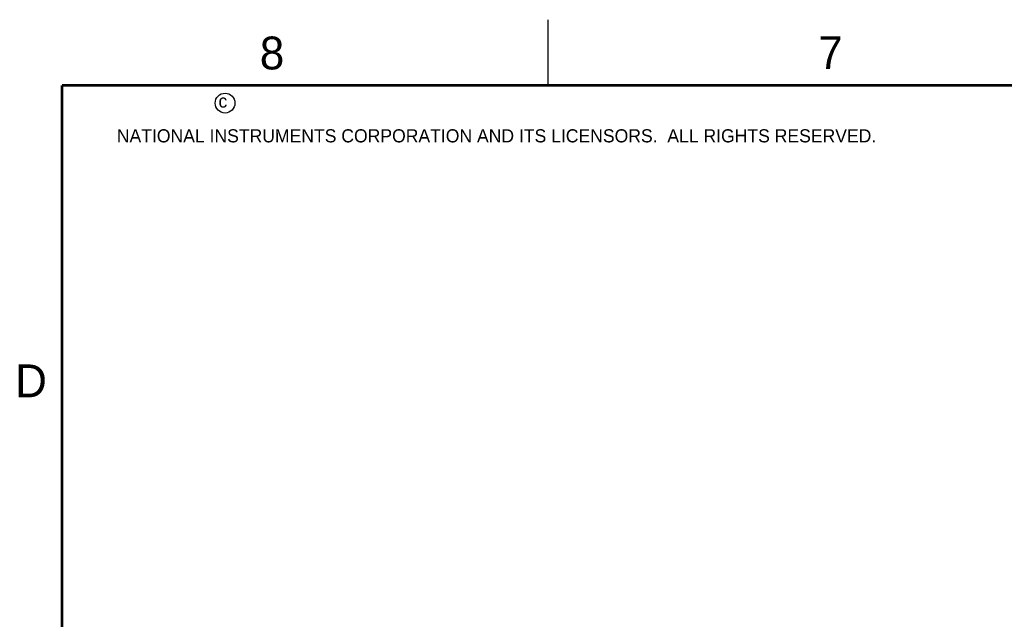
# Model space of a CAD drawing. Header units: inches. Extents: x 0 to 34, y 0 to 22.
# Tile 17 of 124: x 0.2 to 7.7, y 17.4 to 22. Entities that reach past the tile are written whole.
import ezdxf

# ---------------------------------------------------------------- set-up
doc = ezdxf.new("R2010")
doc.units = ezdxf.units.IN
doc.header["$LTSCALE"] = 1.87
doc.header["$MEASUREMENT"] = 0
doc.layers.get('0').update_dxf_attribs({"linetype": 'CONTINUOUS'})
doc.styles.add('TEXTSTYLE_2', font='txt')

msp = doc.modelspace()

# ---------------------------------------------------------------- linework, layer by layer
at = {"color": 2, "linetype": 'CONTINUOUS'}
msp.add_line((4.2, 21.5), (4.2, 22), dxfattribs=at)
at = {"color": 7, "linetype": 'CONTINUOUS', "const_width": 0.02}
for points in [[(0.5, 21.5), (0.5, 0.5)], [(33.5, 21.5), (0.5, 21.5)]]:
    msp.add_lwpolyline(points, dxfattribs=at)
at = {"color": 2, "linetype": 'CONTINUOUS'}
msp.add_circle((1.7402, 21.3648), 0.0754, dxfattribs=at)

# ---------------------------------------------------------------- texts
at = {"color": 2, "linetype": 'CONTINUOUS', "attachment_point": 1, "line_spacing_factor": 0.9, "style": 'TEXTSTYLE_2'}
for s, insert, char_height, width in [('8', (2.0046, 21.8713), 0.25, 0.25), ('7', (6.2556, 21.8743), 0.25, 0.25), ('c', (1.6902, 21.4305), 0.1, 0.1), ('NATIONAL INSTRUMENTS CORPORATION AND ITS LICENSORS.  ALL RIGHTS RESERVED.', (0.9162, 21.1657), 0.1, 7.3), ('D', (0.1424, 19.375), 0.25, 0.25)]:
    msp.add_mtext(s, dxfattribs=dict(at, insert=insert, char_height=char_height, width=width))

doc.saveas('drawing.dxf')
